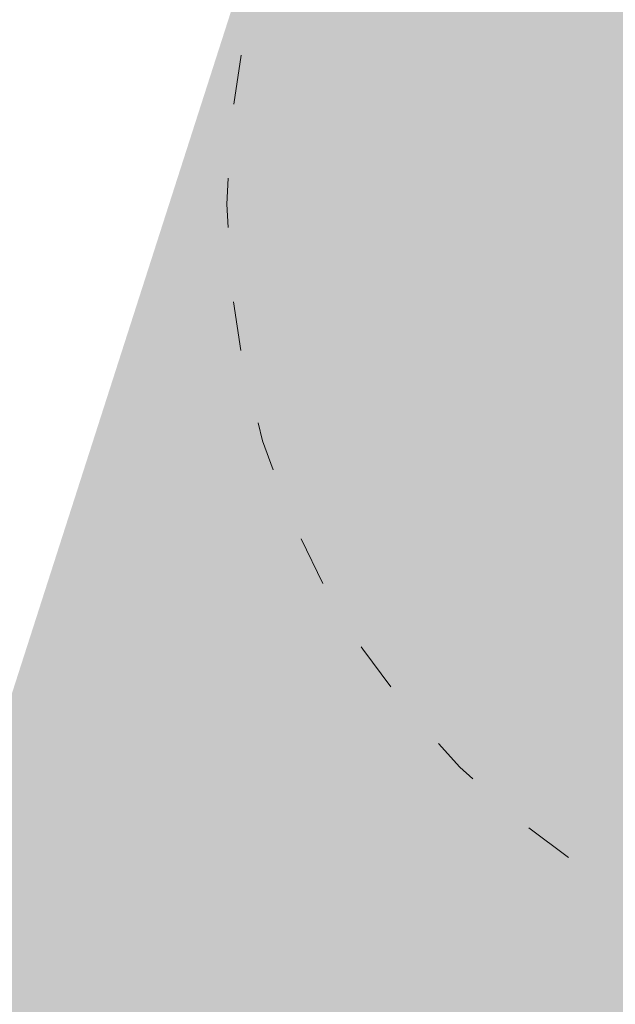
# Model space of a CAD drawing. Header units: inches. Extents: x -93 to 151, y -96 to 115.
# Tile 49 of 126: x -27.72 to -26.28, y 35.39 to 37.78. Entities that reach past the tile are written whole.
import ezdxf

# ---------------------------------------------------------------- set-up
doc = ezdxf.new("R2010")
doc.units = ezdxf.units.IN
doc.header["$MEASUREMENT"] = 0
doc.linetypes.add('ACAD_ISO03W100', pattern=[30, 12, -18])
for name, color, linetype, lineweight in [('1_mapa', 7, 'Continuous', 5), ('1_projektowane', 7, 'Continuous', 5), ('1_trawnik', 84, 'Continuous', 0), ('strefa', 7, 'ACAD_ISO03W100', 5)]:
    doc.layers.add(name, color=color, linetype=linetype, lineweight=lineweight)
picture_1 = doc.add_image_def('image1.jpg', size_in_pixel=(9921, 7015))

# ---------------------------------------------------------------- blocks, each defined once
blk = doc.blocks.new('fddsffdsfddff')
at = {"layer": 'strefa', "color": 7, "ltscale": 0.01}
blk.add_circle((101.2729, 22.0292), 1.9285, dxfattribs=at)

msp = doc.modelspace()

# ---------------------------------------------------------------- hatches: boundary and pattern name
at = {"layer": '1_trawnik'}
h = msp.add_hatch(dxfattribs=at)
h.set_pattern_fill('GRASS', color=256, scale=0.5)
h.paths.add_polyline_path([(-34.7935, 40.9898), (-29.2822, 38.2964), (-25.8682, 49.1163), (-31.7251, 50.8916), (-35.244, 41.1748)])
h.paths.add_polyline_path([(-16.1614, 46.2548), (-18.8496, 37.416), (-26.5718, 39.7883), (-29.31, 31.2721), (-25.8343, 29.4543), (-23.4102, 35.1312), (-17.2315, 32.7077), (-17.124, 32.6633), (-17.3909, 31.9261), (-11.6179, 29.8953), (-7.962, 43.991), (-11.0913, 44.8438), (-11.5145, 43.0161), (-10.0677, 42.6199), (-12.0483, 35.3862), (-17.8353, 36.9707), (-16.2508, 42.7577), (-13.3573, 41.9654), (-12.9612, 43.4122), (-11.5145, 43.0161), (-11.0913, 44.8438)])
h.paths.add_polyline_path([(-2.1532, 21.3265), (1.6432, 18.4), (-1.3289, 14.7642), (-6.1352, 16.8383)])

# ---------------------------------------------------------------- block references
at = {"layer": '1_projektowane'}
msp.add_blockref('fddsffdsfddff', (-126.5657, 15.3035), dxfattribs=at)

# ---------------------------------------------------------------- pictures from other files: only their frames are drawn
at = {"layer": '1_mapa'}
image = msp.add_image(picture_1, insert=(55.5372, -96.0192), size_in_units=(210.6508, 148.9483), rotation=90, dxfattribs=dict(at, fade=40))
image.dxf.flags = 7

doc.saveas('drawing.dxf')
